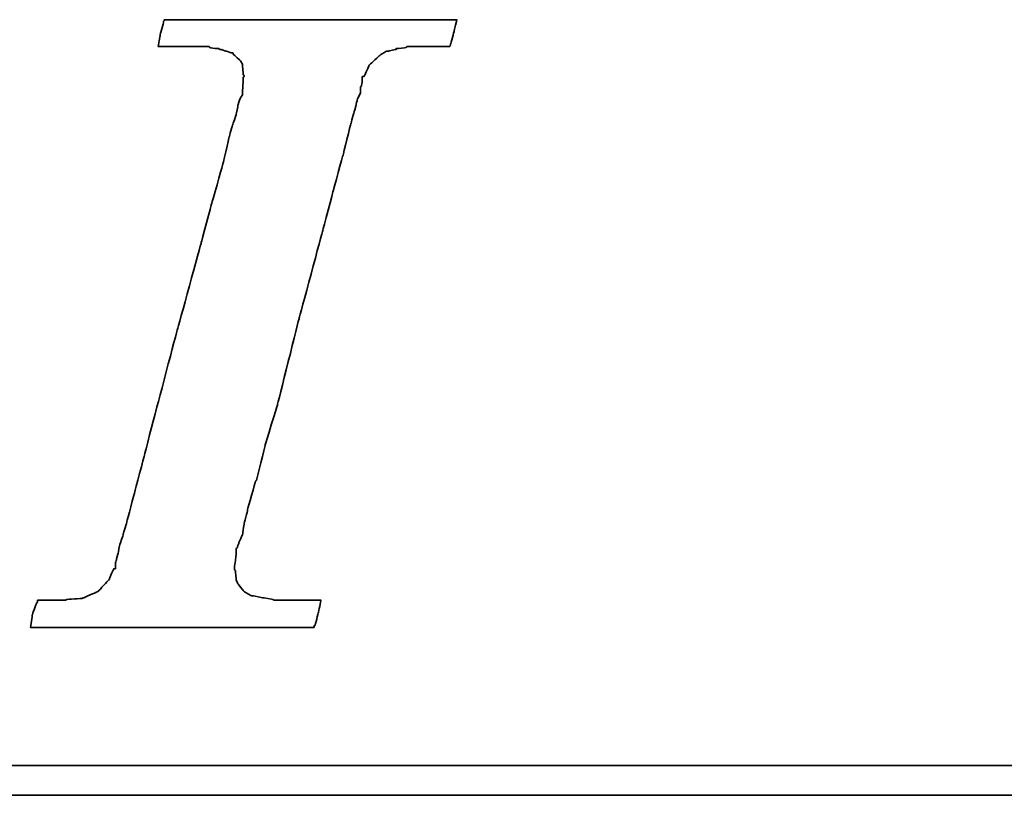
# Model space of a CAD drawing. Header units: millimetres. Extents: x 32 to 866, y -77 to 199.
# Tile 32 of 53: x 703.78 to 711.17, y -7.51 to -1.69. Entities that reach past the tile are written whole.
import ezdxf

# ---------------------------------------------------------------- set-up
doc = ezdxf.new("R2010")
doc.units = ezdxf.units.MM
doc.header["$LTSCALE"] = 0.15
doc.layers.add('DIM', color=4, linetype='CONTINUOUS')
doc.layers.add('layer 1', color=7, linetype='CONTINUOUS')

# ---------------------------------------------------------------- blocks, each defined once
blk = doc.blocks.new('TBI MOTION logo(完整正式版)')
at = {"layer": 'layer 1', "color": 22, "lineweight": 35}
for points, knots in [([(-40.59125, -7.94375), (-40.59125, -7.94375), (-40.97375, -7.94375), (-40.97375, -7.94375), (-40.97375, -7.94375), (-40.97375, -7.94375), (-41.38125, -7.94375), (-41.38125, -7.94375), (-41.38125, -7.94375), (-41.38125, -7.94375), (-41.54875, -7.94375), (-41.54875, -7.94375), (-41.54875, -7.94375), (-41.54875, -7.94375), (-41.59875, -7.94375), (-41.59875, -7.94375), (-41.59875, -7.94375), (-41.59875, -7.94375), (-41.88375, -7.94375), (-41.88375, -7.94375), (-41.88375, -7.94375), (-41.88375, -7.94375), (-41.90875, -7.91875), (-41.90875, -7.91875), (-41.90875, -7.91875), (-41.90875, -7.91875), (-42.19875, -7.87125), (-42.19875, -7.87125), (-42.19875, -7.87125), (-42.19875, -7.87125), (-42.43875, -7.82375), (-42.43875, -7.82375), (-42.43875, -7.82375), (-42.43875, -7.82375), (-42.45875, -7.82375), (-42.45875, -7.82375), (-42.45875, -7.82375), (-42.45875, -7.82375), (-42.48625, -7.82375), (-42.48625, -7.82375), (-42.48625, -7.82375), (-42.48625, -7.82375), (-42.67625, -7.72375), (-42.67625, -7.72375), (-42.67625, -7.72375), (-42.67625, -7.72375), (-42.70125, -7.70375), (-42.70125, -7.70375), (-42.70125, -7.70375), (-42.70125, -7.70375), (-42.72375, -7.67875), (-42.72375, -7.67875), (-42.72375, -7.67875), (-42.72375, -7.67875), (-42.86875, -7.48875), (-42.86875, -7.48875), (-42.86875, -7.48875), (-42.86875, -7.48875), (-42.89375, -7.43875), (-42.89375, -7.43875), (-42.89375, -7.43875), (-42.89375, -7.43875), (-42.91875, -7.38875), (-42.91875, -7.38875), (-42.91875, -7.38875), (-42.91875, -7.38875), (-42.93875, -7.12875), (-42.93875, -7.12875), (-42.93875, -7.12875), (-42.93875, -7.12875), (-42.96375, -7.10375), (-42.96375, -7.10375), (-42.96375, -7.10375), (-42.96375, -7.10375), (-42.96375, -7.05375), (-42.96375, -7.05375), (-42.96375, -7.05375), (-42.96375, -7.05375), (-42.96375, -7.00875), (-42.96375, -7.00875), (-42.96375, -7.00875), (-42.96375, -7.00875), (-42.91875, -6.69625), (-42.91875, -6.69625), (-42.91875, -6.69625), (-42.91875, -6.69625), (-42.91875, -6.62375), (-42.91875, -6.62375), (-42.91875, -6.62375), (-42.91875, -6.62375), (-42.91875, -6.59625), (-42.91875, -6.59625), (-42.91875, -6.59625), (-42.91875, -6.59625), (-42.91875, -6.57375), (-42.91875, -6.57375), (-42.91875, -6.57375), (-42.91875, -6.57375), (-42.91875, -6.52875), (-42.91875, -6.52875), (-42.91875, -6.52875), (-42.91875, -6.52875), (-42.89375, -6.50375), (-42.89375, -6.50375), (-42.89375, -6.50375), (-42.89375, -6.50375), (-42.84375, -6.38375), (-42.84375, -6.38375), (-42.84375, -6.38375), (-42.84375, -6.38375), (-42.84375, -6.35875), (-42.84375, -6.35875), (-42.84375, -6.35875), (-42.84375, -6.35875), (-42.74625, -6.14375), (-42.74625, -6.14375), (-42.74625, -6.14375), (-42.74625, -6.14375), (-42.70125, -5.85375), (-42.70125, -5.85375), (-42.70125, -5.85375), (-42.70125, -5.85375), (-42.60375, -5.47125), (-42.60375, -5.47125), (-42.60375, -5.47125), (-42.60375, -5.47125), (-42.60375, -5.44875), (-42.60375, -5.44875), (-42.60375, -5.44875), (-42.60375, -5.44875), (-42.38875, -4.67875), (-42.38875, -4.67875), (-42.38875, -4.67875), (-42.38875, -4.67875), (-42.36375, -4.65375), (-42.36375, -4.65375), (-42.36375, -4.65375), (-42.36375, -4.65375), (-42.12375, -3.69625), (-42.12375, -3.69625), (-42.12375, -3.69625), (-42.12375, -3.69625), (-42.12375, -3.67374), (-42.12375, -3.67374), (-42.12375, -3.67374), (-42.12375, -3.67374), (-41.78875, -2.59374), (-41.78875, -2.59374), (-41.78875, -2.59374), (-41.78875, -2.59374), (-41.18875, -0.19375), (-41.18875, -0.19375), (-41.18875, -0.19375), (-41.18875, -0.19375), (-40.54375, 2.20624), (-40.54375, 2.20624), (-40.54375, 2.20624), (-40.54375, 2.20624), (-40.25375, 3.30875), (-40.25375, 3.30875), (-40.25375, 3.30875), (-40.25375, 3.30875), (-39.98875, 4.27125), (-39.98875, 4.27125), (-39.98875, 4.27125), (-39.98875, 4.27125), (-39.77375, 5.13125), (-39.77375, 5.13125), (-39.77375, 5.13125), (-39.77375, 5.13125), (-39.67875, 5.47125), (-39.67875, 5.47125), (-39.67875, 5.47125), (-39.67875, 5.47125), (-39.60375, 5.75625), (-39.60375, 5.75625), (-39.60375, 5.75625), (-39.60375, 5.75625), (-39.60375, 5.78125), (-39.60375, 5.78125), (-39.60375, 5.78125), (-39.60375, 5.78125), (-39.50875, 5.97125), (-39.50875, 5.97125), (-39.50875, 5.97125), (-39.50875, 5.97125), (-39.50875, 6.13875), (-39.50875, 6.13875), (-39.50875, 6.13875), (-39.50875, 6.13875), (-39.48625, 6.16625), (-39.48625, 6.16625), (-39.48625, 6.16625), (-39.48625, 6.16625), (-39.46125, 6.28625), (-39.46125, 6.28625), (-39.46125, 6.28625), (-39.46125, 6.28625), (-39.46125, 6.42625), (-39.46125, 6.42625), (-39.46125, 6.42625), (-39.46125, 6.42625), (-39.41375, 6.42625), (-39.41375, 6.42625), (-39.41375, 6.42625), (-39.41375, 6.42625), (-39.29375, 6.69125), (-39.29375, 6.69125), (-39.29375, 6.69125), (-39.29375, 6.69125), (-39.26875, 6.74125), (-39.26875, 6.74125), (-39.26875, 6.74125), (-39.26875, 6.74125), (-39.24375, 6.76625), (-39.24375, 6.76625), (-39.24375, 6.76625), (-39.24375, 6.76625), (-38.98375, 7.00624), (-38.98375, 7.00624), (-38.98375, 7.00624), (-38.98375, 7.00624), (-38.95625, 7.02624), (-38.95625, 7.02624), (-38.95625, 7.02624), (-38.95625, 7.02624), (-38.78875, 7.12624), (-38.78875, 7.12624), (-38.78875, 7.12624), (-38.78875, 7.12624), (-38.76375, 7.12624), (-38.76375, 7.12624), (-38.76375, 7.12624), (-38.76375, 7.12624), (-38.74375, 7.12624), (-38.74375, 7.12624), (-38.74375, 7.12624), (-38.74375, 7.12624), (-38.52875, 7.17125), (-38.52875, 7.17125), (-38.52875, 7.17125), (-38.52875, 7.17125), (-38.52875, 7.19624), (-38.52875, 7.19624), (-38.52875, 7.19624), (-38.52875, 7.19624), (-38.50375, 7.19624), (-38.50375, 7.19624), (-38.50375, 7.19624), (-38.50375, 7.19624), (-38.26125, 7.21875), (-38.26125, 7.21875), (-38.26125, 7.21875), (-38.26125, 7.21875), (-38.23875, 7.24624), (-38.23875, 7.24624), (-38.23875, 7.24624), (-38.23875, 7.24624), (-38.21625, 7.24624), (-38.21625, 7.24624), (-38.21625, 7.24624), (-38.21625, 7.24624), (-38.18875, 7.24624), (-38.18875, 7.24624), (-38.18875, 7.24624), (-38.18875, 7.24624), (-37.90375, 7.24624), (-37.90375, 7.24624), (-37.90375, 7.24624), (-37.90375, 7.24624), (-37.85375, 7.24624), (-37.85375, 7.24624), (-37.85375, 7.24624), (-37.85375, 7.24624), (-37.75875, 7.24624), (-37.75875, 7.24624), (-37.75875, 7.24624), (-37.75875, 7.24624), (-37.42375, 7.24624), (-37.42375, 7.24624), (-37.42375, 7.24624), (-37.42375, 7.24624), (-37.08875, 7.24624), (-37.08875, 7.24624), (-37.08875, 7.24624), (-37.08875, 7.24624), (-37.06375, 7.24624), (-37.06375, 7.24624), (-37.06375, 7.24624), (-37.06375, 7.24624), (-37.06375, 7.26624), (-37.06375, 7.26624), (-37.06375, 7.26624), (-37.06375, 7.26624), (-37.03875, 7.29125), (-37.03875, 7.29125), (-37.03875, 7.29125), (-37.03875, 7.29125), (-37.03875, 7.31625), (-37.03875, 7.31625), (-37.03875, 7.31625), (-37.03875, 7.31625), (-36.94125, 7.67625), (-36.94125, 7.67625), (-36.94125, 7.67625), (-36.94125, 7.67625), (-36.86875, 7.98625), (-36.86875, 7.98625), (-36.86875, 7.98625), (-36.86875, 7.98625), (-36.98875, 7.98625), (-36.98875, 7.98625), (-36.98875, 7.98625), (-36.98875, 7.98625), (-37.42375, 7.98625), (-37.42375, 7.98625), (-37.42375, 7.98625), (-37.42375, 7.98625), (-37.94875, 7.98625), (-37.94875, 7.98625), (-37.94875, 7.98625), (-37.94875, 7.98625), (-38.57375, 7.98625), (-38.57375, 7.98625), (-38.57375, 7.98625), (-38.57375, 7.98625), (-39.29375, 7.98625), (-39.29375, 7.98625), (-39.29375, 7.98625), (-39.29375, 7.98625), (-40.82875, 7.98625), (-40.82875, 7.98625), (-40.82875, 7.98625), (-40.82875, 7.98625), (-42.36375, 7.98625), (-42.36375, 7.98625), (-42.36375, 7.98625), (-42.36375, 7.98625), (-43.08375, 7.98625), (-43.08375, 7.98625), (-43.08375, 7.98625), (-43.08375, 7.98625), (-43.70875, 7.98625), (-43.70875, 7.98625), (-43.70875, 7.98625), (-43.70875, 7.98625), (-44.23375, 7.98625), (-44.23375, 7.98625), (-44.23375, 7.98625), (-44.23375, 7.98625), (-44.66875, 7.98625), (-44.66875, 7.98625), (-44.66875, 7.98625), (-44.66875, 7.98625), (-44.88375, 7.98625), (-44.88375, 7.98625), (-44.88375, 7.98625), (-44.88375, 7.98625), (-44.90875, 7.94125), (-44.90875, 7.94125), (-44.90875, 7.94125), (-44.90875, 7.94125), (-44.90875, 7.91625), (-44.90875, 7.91625), (-44.90875, 7.91625), (-44.90875, 7.91625), (-45.00375, 7.55625), (-45.00375, 7.55625), (-45.00375, 7.55625), (-45.00375, 7.55625), (-45.05375, 7.24624), (-45.05375, 7.24624), (-45.05375, 7.24624), (-45.05375, 7.24624), (-44.61875, 7.24624), (-44.61875, 7.24624), (-44.61875, 7.24624), (-44.61875, 7.24624), (-44.11375, 7.24624), (-44.11375, 7.24624), (-44.11375, 7.24624), (-44.11375, 7.24624), (-43.99375, 7.24624), (-43.99375, 7.24624), (-43.99375, 7.24624), (-43.99375, 7.24624), (-43.94625, 7.24624), (-43.94625, 7.24624), (-43.94625, 7.24624), (-43.94625, 7.24624), (-43.92374, 7.24624), (-43.92374, 7.24624), (-43.92374, 7.24624), (-43.92374, 7.24624), (-43.65875, 7.24624), (-43.65875, 7.24624), (-43.65875, 7.24624), (-43.65875, 7.24624), (-43.63875, 7.21875), (-43.63875, 7.21875), (-43.63875, 7.21875), (-43.63875, 7.21875), (-43.46875, 7.19624), (-43.46875, 7.19624), (-43.46875, 7.19624), (-43.46875, 7.19624), (-43.39875, 7.19624), (-43.39875, 7.19624), (-43.39875, 7.19624), (-43.39875, 7.19624), (-43.37125, 7.17125), (-43.37125, 7.17125), (-43.37125, 7.17125), (-43.37125, 7.17125), (-43.34875, 7.17125), (-43.34875, 7.17125), (-43.34875, 7.17125), (-43.34875, 7.17125), (-43.20375, 7.12624), (-43.20375, 7.12624), (-43.20375, 7.12624), (-43.20375, 7.12624), (-43.05875, 7.07624), (-43.05875, 7.07624), (-43.05875, 7.07624), (-43.05875, 7.07624), (-43.01375, 7.07624), (-43.01375, 7.07624), (-43.01375, 7.07624), (-43.01375, 7.07624), (-42.98875, 7.02624), (-42.98875, 7.02624), (-42.98875, 7.02624), (-42.98875, 7.02624), (-42.79875, 6.86125), (-42.79875, 6.86125), (-42.79875, 6.86125), (-42.79875, 6.86125), (-42.77375, 6.81125), (-42.77375, 6.81125), (-42.77375, 6.81125), (-42.77375, 6.81125), (-42.74625, 6.76625), (-42.74625, 6.76625), (-42.74625, 6.76625), (-42.74625, 6.76625), (-42.72375, 6.47625), (-42.72375, 6.47625), (-42.72375, 6.47625), (-42.72375, 6.47625), (-42.70125, 6.45124), (-42.70125, 6.45124), (-42.70125, 6.45124), (-42.70125, 6.45124), (-42.70125, 6.42625), (-42.70125, 6.42625), (-42.70125, 6.42625), (-42.70125, 6.42625), (-42.72375, 6.40625), (-42.72375, 6.40625), (-42.72375, 6.40625), (-42.72375, 6.40625), (-42.74625, 5.97125), (-42.74625, 5.97125), (-42.74625, 5.97125), (-42.74625, 5.97125), (-42.74625, 5.94625), (-42.74625, 5.94625), (-42.74625, 5.94625), (-42.74625, 5.94625), (-42.74625, 5.92625), (-42.74625, 5.92625), (-42.74625, 5.92625), (-42.74625, 5.92625), (-42.77375, 5.87625), (-42.77375, 5.87625), (-42.77375, 5.87625), (-42.77375, 5.87625), (-42.81875, 5.80625), (-42.81875, 5.80625), (-42.81875, 5.80625), (-42.81875, 5.80625), (-42.86875, 5.63625), (-42.86875, 5.63625), (-42.86875, 5.63625), (-42.86875, 5.63625), (-42.91875, 5.39625), (-42.91875, 5.39625), (-42.91875, 5.39625), (-42.91875, 5.39625), (-42.91875, 5.37124), (-42.91875, 5.37124), (-42.91875, 5.37124), (-42.91875, 5.37124), (-43.01375, 5.10874), (-43.01375, 5.10874), (-43.01375, 5.10874), (-43.01375, 5.10874), (-43.10875, 4.77124), (-43.10875, 4.77124), (-43.10875, 4.77124), (-43.10875, 4.77124), (-43.29875, 3.95625), (-43.29875, 3.95625), (-43.29875, 3.95625), (-43.29875, 3.95625), (-43.58875, 2.95125), (-43.58875, 2.95125), (-43.58875, 2.95125), (-43.58875, 2.95125), (-43.87375, 1.87125), (-43.87375, 1.87125), (-43.87375, 1.87125), (-43.87375, 1.87125), (-44.52625, -0.50374), (-44.52625, -0.50374), (-44.52625, -0.50374), (-44.52625, -0.50374), (-45.14875, -2.85375), (-45.14875, -2.85375), (-45.14875, -2.85375), (-45.14875, -2.85375), (-45.43375, -3.95875), (-45.43375, -3.95875), (-45.43375, -3.95875), (-45.43375, -3.95875), (-45.69875, -4.96875), (-45.69875, -4.96875), (-45.69875, -4.96875), (-45.69875, -4.96875), (-45.91375, -5.78375), (-45.91375, -5.78375), (-45.91375, -5.78375), (-45.91375, -5.78375), (-46.01375, -6.11875), (-46.01375, -6.11875), (-46.01375, -6.11875), (-46.01375, -6.11875), (-46.01375, -6.14375), (-46.01375, -6.14375), (-46.01375, -6.14375), (-46.01375, -6.14375), (-46.10875, -6.40875), (-46.10875, -6.40875), (-46.10875, -6.40875), (-46.10875, -6.40875), (-46.15375, -6.64875), (-46.15375, -6.64875), (-46.15375, -6.64875), (-46.15375, -6.64875), (-46.20375, -6.83875), (-46.20375, -6.83875), (-46.20375, -6.83875), (-46.20375, -6.83875), (-46.22875, -6.93375), (-46.22875, -6.93375), (-46.22875, -6.93375), (-46.22875, -6.93375), (-46.22875, -7.07875), (-46.22875, -7.07875), (-46.22875, -7.07875), (-46.22875, -7.07875), (-46.27375, -7.07875), (-46.27375, -7.07875), (-46.27375, -7.07875), (-46.27375, -7.07875), (-46.39375, -7.34375), (-46.39375, -7.34375), (-46.39375, -7.34375), (-46.39375, -7.34375), (-46.39375, -7.36875), (-46.39375, -7.36875), (-46.39375, -7.36875), (-46.39375, -7.36875), (-46.42125, -7.38875), (-46.42125, -7.38875), (-46.42125, -7.38875), (-46.42125, -7.38875), (-46.68375, -7.67875), (-46.68375, -7.67875), (-46.68375, -7.67875), (-46.68375, -7.67875), (-46.70875, -7.70375), (-46.70875, -7.70375), (-46.70875, -7.70375), (-46.70875, -7.70375), (-46.75375, -7.72375), (-46.75375, -7.72375), (-46.75375, -7.72375), (-46.75375, -7.72375), (-47.08875, -7.87125), (-47.08875, -7.87125), (-47.08875, -7.87125), (-47.08875, -7.87125), (-47.11625, -7.87125), (-47.11625, -7.87125), (-47.11625, -7.87125), (-47.11625, -7.87125), (-47.13875, -7.89375), (-47.13875, -7.89375), (-47.13875, -7.89375), (-47.13875, -7.89375), (-47.56875, -7.91875), (-47.56875, -7.91875), (-47.56875, -7.91875), (-47.56875, -7.91875), (-47.59625, -7.94375), (-47.59625, -7.94375), (-47.59625, -7.94375), (-47.59625, -7.94375), (-47.64375, -7.94375), (-47.64375, -7.94375), (-47.64375, -7.94375), (-47.64375, -7.94375), (-47.73625, -7.94375), (-47.73625, -7.94375), (-47.73625, -7.94375), (-47.73625, -7.94375), (-48.07375, -7.94375), (-48.07375, -7.94375), (-48.07375, -7.94375), (-48.07375, -7.94375), (-48.36125, -7.94375), (-48.36125, -7.94375), (-48.36125, -7.94375), (-48.36125, -7.94375), (-48.36125, -7.96625), (-48.36125, -7.96625), (-48.36125, -7.96625), (-48.36125, -7.96625), (-48.36125, -7.99125), (-48.36125, -7.99125), (-48.36125, -7.99125), (-48.36125, -7.99125), (-48.38875, -8.01375), (-48.38875, -8.01375), (-48.38875, -8.01375), (-48.38875, -8.01375), (-48.50875, -8.34875), (-48.50875, -8.34875), (-48.50875, -8.34875), (-48.50875, -8.34875), (-48.55375, -8.68625), (-48.55375, -8.68625), (-48.55375, -8.68625), (-48.55375, -8.68625), (-48.45875, -8.68625), (-48.45875, -8.68625), (-48.45875, -8.68625), (-48.45875, -8.68625), (-48.07375, -8.68625), (-48.07375, -8.68625), (-48.07375, -8.68625), (-48.07375, -8.68625), (-47.52375, -8.68625), (-47.52375, -8.68625), (-47.52375, -8.68625), (-47.52375, -8.68625), (-46.92375, -8.68625), (-46.92375, -8.68625), (-46.92375, -8.68625), (-46.92375, -8.68625), (-46.25375, -8.68625), (-46.25375, -8.68625), (-46.25375, -8.68625), (-46.25375, -8.68625), (-46.20375, -8.68625), (-46.20375, -8.68625), (-46.20375, -8.68625), (-46.20375, -8.68625), (-44.71375, -8.68625), (-44.71375, -8.68625), (-44.71375, -8.68625), (-44.71375, -8.68625), (-43.22875, -8.68625), (-43.22875, -8.68625), (-43.22875, -8.68625), (-43.22875, -8.68625), (-42.55875, -8.68625), (-42.55875, -8.68625), (-42.55875, -8.68625), (-42.55875, -8.68625), (-42.50875, -8.68625), (-42.50875, -8.68625), (-42.50875, -8.68625), (-42.50875, -8.68625), (-41.93375, -8.68625), (-41.93375, -8.68625), (-41.93375, -8.68625), (-41.93375, -8.68625), (-41.38125, -8.68625), (-41.38125, -8.68625), (-41.38125, -8.68625), (-41.38125, -8.68625), (-40.97375, -8.68625), (-40.97375, -8.68625), (-40.97375, -8.68625), (-40.97375, -8.68625), (-40.78125, -8.68625), (-40.78125, -8.68625), (-40.78125, -8.68625), (-40.78125, -8.68625), (-40.78125, -8.63875), (-40.78125, -8.63875), (-40.78125, -8.63875), (-40.78125, -8.63875), (-40.75875, -8.63875), (-40.75875, -8.63875), (-40.75875, -8.63875), (-40.75875, -8.63875), (-40.66375, -8.27875), (-40.66375, -8.27875), (-40.66375, -8.27875), (-40.66375, -8.27875), (-40.59125, -7.94375), (-40.59125, -7.94375)], [0, 0, 0, 0, 0.00558659, 0.00558659, 0.00558659, 0.0055866, 0.01117318, 0.01117318, 0.01117318, 0.01117319, 0.01675978, 0.01675978, 0.01675978, 0.01675979, 0.02234637, 0.02234637, 0.02234637, 0.02234638, 0.02793296, 0.02793296, 0.02793296, 0.02793297, 0.03351955, 0.03351955, 0.03351955, 0.03351956, 0.03910615, 0.03910615, 0.03910615, 0.03910616, 0.04469274, 0.04469274, 0.04469274, 0.04469275, 0.05027933, 0.05027933, 0.05027933, 0.05027934, 0.05586592, 0.05586592, 0.05586592, 0.05586593, 0.06145251, 0.06145251, 0.06145251, 0.06145252, 0.06703911, 0.06703911, 0.06703911, 0.06703912, 0.0726257, 0.0726257, 0.0726257, 0.07262571, 0.07821229, 0.07821229, 0.07821229, 0.0782123, 0.08379888, 0.08379888, 0.08379888, 0.08379889, 0.08938547, 0.08938547, 0.08938547, 0.08938548, 0.09497207, 0.09497207, 0.09497207, 0.09497208, 0.10055866, 0.10055866, 0.10055866, 0.10055867, 0.10614525, 0.10614525, 0.10614525, 0.10614526, 0.11173184, 0.11173184, 0.11173184, 0.11173185, 0.11731844, 0.11731844, 0.11731844, 0.11731845, 0.12290503, 0.12290503, 0.12290503, 0.12290504, 0.12849162, 0.12849162, 0.12849162, 0.12849163, 0.13407821, 0.13407821, 0.13407821, 0.13407822, 0.1396648, 0.1396648, 0.1396648, 0.13966481, 0.1452514, 0.1452514, 0.1452514, 0.14525141, 0.15083799, 0.15083799, 0.15083799, 0.150838, 0.15642458, 0.15642458, 0.15642458, 0.15642459, 0.16201117, 0.16201117, 0.16201117, 0.16201118, 0.16759777, 0.16759777, 0.16759777, 0.16759778, 0.17318436, 0.17318436, 0.17318436, 0.17318437, 0.17877095, 0.17877095, 0.17877095, 0.17877096, 0.18435754, 0.18435754, 0.18435754, 0.18435755, 0.18994413, 0.18994413, 0.18994413, 0.18994414, 0.19553073, 0.19553073, 0.19553073, 0.19553074, 0.20111732, 0.20111732, 0.20111732, 0.20111733, 0.20670391, 0.20670391, 0.20670391, 0.20670392, 0.2122905, 0.2122905, 0.2122905, 0.21229051, 0.21787709, 0.21787709, 0.21787709, 0.2178771, 0.22346369, 0.22346369, 0.22346369, 0.2234637, 0.22905028, 0.22905028, 0.22905028, 0.22905029, 0.23463687, 0.23463687, 0.23463687, 0.23463688, 0.24022346, 0.24022346, 0.24022346, 0.24022347, 0.24581006, 0.24581006, 0.24581006, 0.24581007, 0.25139665, 0.25139665, 0.25139665, 0.25139666, 0.25698324, 0.25698324, 0.25698324, 0.25698325, 0.26256983, 0.26256983, 0.26256983, 0.26256984, 0.26815642, 0.26815642, 0.26815642, 0.26815643, 0.27374302, 0.27374302, 0.27374302, 0.27374303, 0.27932961, 0.27932961, 0.27932961, 0.27932962, 0.2849162, 0.2849162, 0.2849162, 0.28491621, 0.29050279, 0.29050279, 0.29050279, 0.2905028, 0.29608939, 0.29608939, 0.29608939, 0.2960894, 0.30167598, 0.30167598, 0.30167598, 0.30167599, 0.30726257, 0.30726257, 0.30726257, 0.30726258, 0.31284916, 0.31284916, 0.31284916, 0.31284917, 0.31843575, 0.31843575, 0.31843575, 0.31843576, 0.32402235, 0.32402235, 0.32402235, 0.32402236, 0.32960894, 0.32960894, 0.32960894, 0.32960895, 0.33519553, 0.33519553, 0.33519553, 0.33519554, 0.34078212, 0.34078212, 0.34078212, 0.34078213, 0.34636872, 0.34636872, 0.34636872, 0.34636873, 0.35195531, 0.35195531, 0.35195531, 0.35195532, 0.3575419, 0.3575419, 0.3575419, 0.35754191, 0.36312849, 0.36312849, 0.36312849, 0.3631285, 0.36871508, 0.36871508, 0.36871508, 0.36871509, 0.37430168, 0.37430168, 0.37430168, 0.37430169, 0.37988827, 0.37988827, 0.37988827, 0.37988828, 0.38547486, 0.38547486, 0.38547486, 0.38547487, 0.39106145, 0.39106145, 0.39106145, 0.39106146, 0.39664804, 0.39664804, 0.39664804, 0.39664805, 0.40223464, 0.40223464, 0.40223464, 0.40223465, 0.40782123, 0.40782123, 0.40782123, 0.40782124, 0.41340782, 0.41340782, 0.41340782, 0.41340783, 0.41899441, 0.41899441, 0.41899441, 0.41899442, 0.42458101, 0.42458101, 0.42458101, 0.42458102, 0.4301676, 0.4301676, 0.4301676, 0.43016761, 0.43575419, 0.43575419, 0.43575419, 0.4357542, 0.44134078, 0.44134078, 0.44134078, 0.44134079, 0.44692737, 0.44692737, 0.44692737, 0.44692738, 0.45251397, 0.45251397, 0.45251397, 0.45251398, 0.45810056, 0.45810056, 0.45810056, 0.45810057, 0.46368715, 0.46368715, 0.46368715, 0.46368716, 0.46927374, 0.46927374, 0.46927374, 0.46927375, 0.47486034, 0.47486034, 0.47486034, 0.47486035, 0.48044693, 0.48044693, 0.48044693, 0.48044694, 0.48603352, 0.48603352, 0.48603352, 0.48603353, 0.49162011, 0.49162011, 0.49162011, 0.49162012, 0.4972067, 0.4972067, 0.4972067, 0.49720671, 0.5027933, 0.5027933, 0.5027933, 0.50279331, 0.50837989, 0.50837989, 0.50837989, 0.5083799, 0.51396648, 0.51396648, 0.51396648, 0.51396649, 0.51955307, 0.51955307, 0.51955307, 0.51955308, 0.52513966, 0.52513966, 0.52513966, 0.52513967, 0.53072626, 0.53072626, 0.53072626, 0.53072627, 0.53631285, 0.53631285, 0.53631285, 0.53631286, 0.54189944, 0.54189944, 0.54189944, 0.54189945, 0.54748603, 0.54748603, 0.54748603, 0.54748604, 0.55307263, 0.55307263, 0.55307263, 0.55307264, 0.55865922, 0.55865922, 0.55865922, 0.55865923, 0.56424581, 0.56424581, 0.56424581, 0.56424582, 0.5698324, 0.5698324, 0.5698324, 0.56983241, 0.57541899, 0.57541899, 0.57541899, 0.575419, 0.58100559, 0.58100559, 0.58100559, 0.5810056, 0.58659218, 0.58659218, 0.58659218, 0.58659219, 0.59217877, 0.59217877, 0.59217877, 0.59217878, 0.59776536, 0.59776536, 0.59776536, 0.59776537, 0.60335196, 0.60335196, 0.60335196, 0.60335197, 0.60893855, 0.60893855, 0.60893855, 0.60893856, 0.61452514, 0.61452514, 0.61452514, 0.61452515, 0.62011173, 0.62011173, 0.62011173, 0.62011174, 0.62569832, 0.62569832, 0.62569832, 0.62569833, 0.63128492, 0.63128492, 0.63128492, 0.63128493, 0.63687151, 0.63687151, 0.63687151, 0.63687152, 0.6424581, 0.6424581, 0.6424581, 0.64245811, 0.64804469, 0.64804469, 0.64804469, 0.6480447, 0.65363128, 0.65363128, 0.65363128, 0.65363129, 0.65921788, 0.65921788, 0.65921788, 0.65921789, 0.66480447, 0.66480447, 0.66480447, 0.66480448, 0.67039106, 0.67039106, 0.67039106, 0.67039107, 0.67597765, 0.67597765, 0.67597765, 0.67597766, 0.68156425, 0.68156425, 0.68156425, 0.68156426, 0.68715084, 0.68715084, 0.68715084, 0.68715085, 0.69273743, 0.69273743, 0.69273743, 0.69273744, 0.69832402, 0.69832402, 0.69832402, 0.69832403, 0.70391061, 0.70391061, 0.70391061, 0.70391062, 0.70949721, 0.70949721, 0.70949721, 0.70949722, 0.7150838, 0.7150838, 0.7150838, 0.71508381, 0.72067039, 0.72067039, 0.72067039, 0.7206704, 0.72625698, 0.72625698, 0.72625698, 0.72625699, 0.73184358, 0.73184358, 0.73184358, 0.73184359, 0.73743017, 0.73743017, 0.73743017, 0.73743018, 0.74301676, 0.74301676, 0.74301676, 0.74301677, 0.74860335, 0.74860335, 0.74860335, 0.74860336, 0.75418994, 0.75418994, 0.75418994, 0.75418995, 0.75977654, 0.75977654, 0.75977654, 0.75977655, 0.76536313, 0.76536313, 0.76536313, 0.76536314, 0.77094972, 0.77094972, 0.77094972, 0.77094973, 0.77653631, 0.77653631, 0.77653631, 0.77653632, 0.78212291, 0.78212291, 0.78212291, 0.78212292, 0.7877095, 0.7877095, 0.7877095, 0.78770951, 0.79329609, 0.79329609, 0.79329609, 0.7932961, 0.79888268, 0.79888268, 0.79888268, 0.79888269, 0.80446927, 0.80446927, 0.80446927, 0.80446928, 0.81005587, 0.81005587, 0.81005587, 0.81005588, 0.81564246, 0.81564246, 0.81564246, 0.81564247, 0.82122905, 0.82122905, 0.82122905, 0.82122906, 0.82681564, 0.82681564, 0.82681564, 0.82681565, 0.83240223, 0.83240223, 0.83240223, 0.83240224, 0.83798883, 0.83798883, 0.83798883, 0.83798884, 0.84357542, 0.84357542, 0.84357542, 0.84357543, 0.84916201, 0.84916201, 0.84916201, 0.84916202, 0.8547486, 0.8547486, 0.8547486, 0.85474861, 0.8603352, 0.8603352, 0.8603352, 0.86033521, 0.86592179, 0.86592179, 0.86592179, 0.8659218, 0.87150838, 0.87150838, 0.87150838, 0.87150839, 0.87709497, 0.87709497, 0.87709497, 0.87709498, 0.88268156, 0.88268156, 0.88268156, 0.88268157, 0.88826816, 0.88826816, 0.88826816, 0.88826817, 0.89385475, 0.89385475, 0.89385475, 0.89385476, 0.89944134, 0.89944134, 0.89944134, 0.89944135, 0.90502793, 0.90502793, 0.90502793, 0.90502794, 0.91061453, 0.91061453, 0.91061453, 0.91061454, 0.91620112, 0.91620112, 0.91620112, 0.91620113, 0.92178771, 0.92178771, 0.92178771, 0.92178772, 0.9273743, 0.9273743, 0.9273743, 0.92737431, 0.93296089, 0.93296089, 0.93296089, 0.9329609, 0.93854749, 0.93854749, 0.93854749, 0.9385475, 0.94413408, 0.94413408, 0.94413408, 0.94413409, 0.94972067, 0.94972067, 0.94972067, 0.94972068, 0.95530726, 0.95530726, 0.95530726, 0.95530727, 0.96089385, 0.96089385, 0.96089385, 0.96089386, 0.96648045, 0.96648045, 0.96648045, 0.96648046, 0.97206704, 0.97206704, 0.97206704, 0.97206705, 0.97765363, 0.97765363, 0.97765363, 0.97765364, 0.98324022, 0.98324022, 0.98324022, 0.98324023, 0.98882682, 0.98882682, 0.98882682, 0.98882683, 0.99441341, 0.99441341, 0.99441341, 0.99441342, 1, 1, 1, 1]), ([(75.90875, -9.47875), (75.90875, -9.47875), (75.90875, -12.28625), (75.90875, -12.28625), (75.90875, -12.28625), (75.90875, -12.28625), (75.90875, -12.47875), (75.90875, -12.47875), (75.90875, -12.47875), (75.90875, -12.47875), (75.71625, -12.47875), (75.71625, -12.47875), (75.71625, -12.47875), (75.71625, -12.47875), (-88.32875, -12.47875), (-88.32875, -12.47875), (-88.32875, -12.47875), (-88.32875, -12.47875), (-88.32875, -13.29375), (-88.32875, -13.29375), (-88.32875, -13.29375), (-88.32875, -13.29375), (82.89125, -13.29375), (82.89125, -13.29375), (82.89125, -13.29375), (82.89125, -13.29375), (75.90875, -9.47875), (75.90875, -9.47875)], [0, 0, 0, 0, 0.14285714, 0.14285714, 0.14285714, 0.14285715, 0.28571429, 0.28571429, 0.28571429, 0.2857143, 0.42857143, 0.42857143, 0.42857143, 0.42857144, 0.57142857, 0.57142857, 0.57142857, 0.57142858, 0.71428571, 0.71428571, 0.71428571, 0.71428572, 0.85714286, 0.85714286, 0.85714286, 0.85714287, 1, 1, 1, 1])]:
    blk.add_open_spline(points, degree=3, knots=knots, dxfattribs=at)

msp = doc.modelspace()

# ---------------------------------------------------------------- block references
at = {"layer": 'DIM', "color": 0, "xscale": 0.2736514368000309, "yscale": 0.2736514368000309, "zscale": 0.2736514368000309}
msp.add_blockref('TBI MOTION logo(完整正式版)', (717.1487, -3.8744), dxfattribs=at)

doc.saveas('drawing.dxf')
